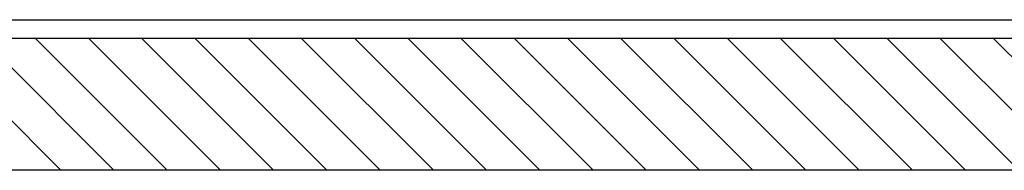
# Model space of a CAD drawing. Extents: x -1763 to 4575, y -3429 to 1051.
# Tile 110 of 174: x 3191.61 to 3217.77, y -2487.66 to -2483.66. Entities that reach past the tile are written whole.
import ezdxf

# ---------------------------------------------------------------- set-up
doc = ezdxf.new("R2010")
doc.units = 0
doc.linetypes.add('DASHED', pattern=[15, 7, -8])
doc.layers.get('0').update_dxf_attribs({"linetype": 'CONTINUOUS'})
doc.layers.add('1', color=7, linetype='CONTINUOUS')

# ---------------------------------------------------------------- blocks, each defined once
blk = doc.blocks.new('Z-STACK', base_point=(-660.966, -2583.474))
at = {"linetype": 'CONTINUOUS'}
h = blk.add_hatch(dxfattribs=at)
h.set_pattern_fill('USER', color=3, angle=135, pattern_type=0)
h.set_pattern_definition([(135, (-1142.2401, -11857.8625), (-0.70710678, -0.70710678), [])])
h.paths.add_polyline_path([(3010.9, -2484.16), (3010.497, -2484.16), (3009.59, -2484.16), (3009.59, -2487.66), (3287.032, -2487.66), (3287.032, -2484.16), (3286.126, -2484.16), (3285.723, -2484.16), (3282.161, -2484.16), (3281.161, -2484.16), (3280.779, -2484.16), (3279.993, -2484.16), (3279.621, -2484.16), (3279.521, -2484.16), (3279.499, -2484.16), (3278.921, -2484.16), (3278.621, -2484.16), (3277.081, -2484.16), (3276.993, -2484.16), (3276.503, -2484.16), (3276.081, -2484.16), (3274.819, -2484.16), (3273.711, -2484.16), (3273.011, -2484.16), (3272.809, -2484.16), (3272.452, -2484.16), (3272.255, -2484.16), (3272.002, -2484.16), (3270.335, -2484.16), (3266.457, -2484.16), (3266.052, -2484.16), (3265.332, -2484.16), (3264.907, -2484.16), (3264.877, -2484.16), (3264.157, -2484.16), (3263.436, -2484.16), (3263.407, -2484.16), (3262.982, -2484.16), (3262.261, -2484.16), (3261.857, -2484.16), (3252.163, -2484.16), (3251.88, -2484.16), (3244.655, -2484.16), (3244.45, -2484.16), (3244.166, -2484.16), (3243.24, -2484.16), (3240.4, -2484.16), (3240.116, -2484.16), (3236.479, -2484.16), (3231.693, -2484.16), (3220.517, -2484.16), (3218.964, -2484.16), (3210.397, -2484.16), (3209.895, -2484.16), (3205.998, -2484.16), (3205.508, -2484.16), (3201.007, -2484.16), (3197.479, -2484.16), (3195.615, -2484.16), (3195.412, -2484.16), (3192.407, -2484.16), (3192.191, -2484.16), (3156.63, -2484.16), (3156.629, -2484.16), (3152.379, -2484.16), (3151.914, -2484.16), (3151.909, -2484.16), (3148.311, -2484.16), (3139.994, -2484.16), (3139.993, -2484.16), (3104.432, -2484.16), (3104.216, -2484.16), (3101.211, -2484.16), (3101.008, -2484.16), (3099.144, -2484.16), (3095.616, -2484.16), (3091.114, -2484.16), (3090.625, -2484.16), (3086.728, -2484.16), (3086.226, -2484.16), (3077.658, -2484.16), (3076.106, -2484.16), (3064.93, -2484.16), (3060.144, -2484.16), (3056.223, -2484.16), (3052.456, -2484.16), (3052.173, -2484.16), (3044.743, -2484.16), (3044.46, -2484.16), (3027.334, -2484.16), (3026.334, -2484.16), (3026.288, -2484.16), (3024.621, -2484.16), (3024.368, -2484.16), (3024.171, -2484.16), (3023.814, -2484.16), (3023.611, -2484.16), (3020.566, -2484.16), (3020.119, -2484.16), (3019.63, -2484.16), (3017.124, -2484.16), (3016.63, -2484.16)])
at = {"color": 5, "linetype": 'CONTINUOUS'}
for p, q in [((3148.311, -2483.66), (3231.183, -2483.66)), ((3197.479, -2484.16), (3195.615, -2484.16)), ((3201.007, -2484.16), (3197.479, -2484.16)), ((3205.508, -2484.16), (3201.007, -2484.16))]:
    blk.add_line(p, q, dxfattribs=at)
at = {"color": 5, "linetype": 'DASHED'}
for p, q in [((3192.191, -2484.16), (3156.63, -2484.16)), ((3192.407, -2484.16), (3192.191, -2484.16)), ((3195.412, -2484.16), (3192.407, -2484.16)), ((3195.615, -2484.16), (3195.412, -2484.16)), ((3197.479, -2484.16), (3195.615, -2484.16)), ((3201.007, -2484.16), (3197.479, -2484.16)), ((3205.508, -2484.16), (3201.007, -2484.16)), ((3205.998, -2484.16), (3205.508, -2484.16)), ((3209.895, -2484.16), (3205.998, -2484.16)), ((3210.397, -2484.16), (3209.895, -2484.16)), ((3218.964, -2484.16), (3210.397, -2484.16))]:
    blk.add_line(p, q, dxfattribs=at)
at = {"color": 7, "linetype": 'CONTINUOUS'}
for p, q in [((3192.191, -2484.16), (3156.63, -2484.16)), ((3192.407, -2484.16), (3192.191, -2484.16)), ((3195.412, -2484.16), (3192.407, -2484.16)), ((3195.615, -2484.16), (3195.412, -2484.16)), ((3205.998, -2484.16), (3205.508, -2484.16)), ((3209.895, -2484.16), (3205.998, -2484.16)), ((3210.397, -2484.16), (3209.895, -2484.16)), ((3218.964, -2484.16), (3210.397, -2484.16))]:
    blk.add_line(p, q, dxfattribs=at)
at = {"color": 3, "linetype": 'CONTINUOUS'}
blk.add_line((3287.032, -2487.66), (3009.59, -2487.66), dxfattribs=at)

msp = doc.modelspace()

# ---------------------------------------------------------------- block references
at = {"layer": '1'}
msp.add_blockref('Z-STACK', (-660.966, -2583.474), dxfattribs=at)

doc.saveas('drawing.dxf')
